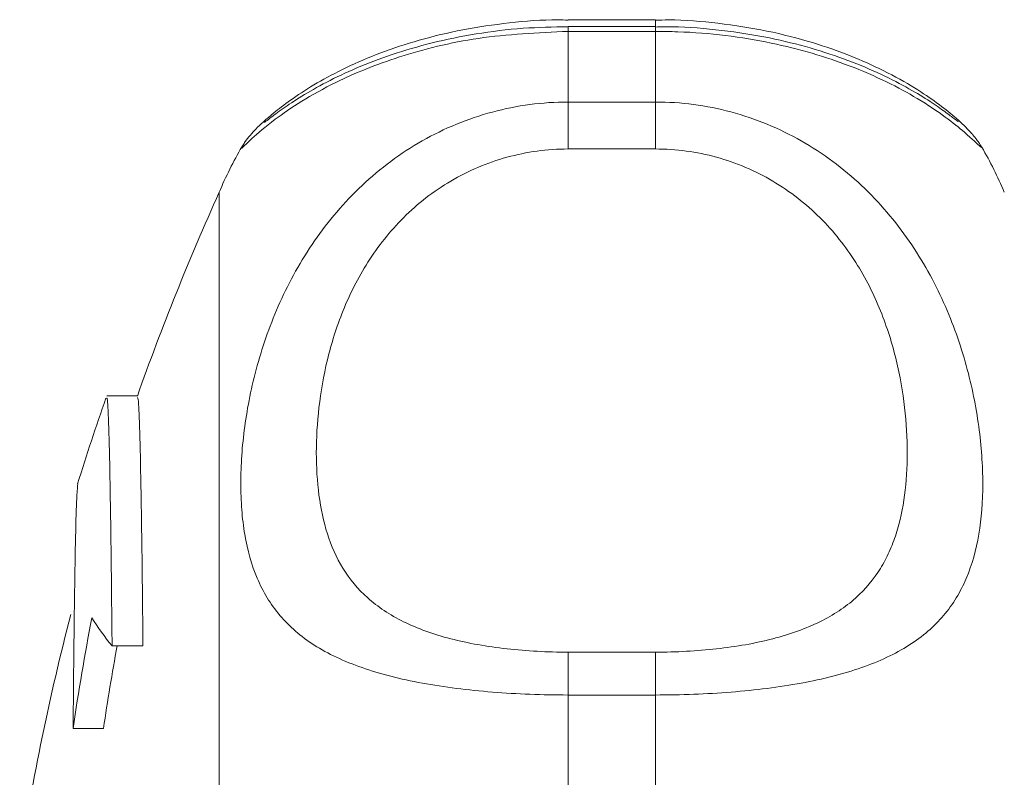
# Model space of a CAD drawing. Header units: millimetres. Extents: x 117 to 735, y -48 to 655.
# Tile 6 of 26: x 119 to 153, y 47 to 73. Entities that reach past the tile are written whole.
import ezdxf

# ---------------------------------------------------------------- set-up
doc = ezdxf.new("R2010")
doc.units = ezdxf.units.MM

msp = doc.modelspace()

# ---------------------------------------------------------------- linework, layer by layer
at = {"color": 7, "linetype": 'Continuous', "lineweight": 15}
for p, q in [((140.634, 72.934), (137.634, 72.934)), ((140.634, 72.701), (137.634, 72.701)), ((137.634, 72.537), (137.634, 70.105)), ((140.634, 72.537), (137.634, 72.537)), ((140.634, 70.105), (140.634, 72.537)), ((137.634, 70.105), (137.634, 68.489)), ((137.634, 70.105), (140.634, 70.105)), ((140.634, 70.105), (140.634, 68.489)), ((126.43, 68.556), (126.434, 68.563)), ((140.634, 68.489), (137.634, 68.489)), ((125.634, -7.002), (125.634, 66.998)), ((122.825, 59.991), (121.765, 59.991)), ((121.95, 51.393), (123.012, 51.393)), ((137.634, 51.175), (137.634, 49.7)), ((137.634, 51.175), (140.634, 51.175)), ((140.634, 51.175), (140.634, 49.7)), ((120.001, 50.355), (120.009, 50.355)), ((137.634, 49.7), (137.634, 43.93)), ((140.634, 49.7), (137.634, 49.7)), ((140.634, 43.93), (140.634, 49.7)), ((120.61, 48.547), (121.656, 48.547))]:
    msp.add_line(p, q, dxfattribs=at)
at = {"color": 8, "linetype": 'Continuous', "lineweight": 15}
for p, q in [((140.634, 72.934), (140.634, 72.701)), ((137.634, 72.701), (137.634, 72.537)), ((140.634, 72.701), (140.634, 72.537))]:
    msp.add_line(p, q, dxfattribs=at)
at = {"color": 7, "linetype": 'Continuous', "lineweight": 15}
for centre, radius, start, end in [((137.634, 61.998), 13, 149.6534, 157.3801), ((140.634, 61.998), 13, 22.6199, 30.2612), ((207.677, 29.998), 90, 155.72535, 160.53983), ((207.677, 29.998), 91, 160.80617, 162.75899), ((207.677, 29.998), 90, 165.54384, 171.05098), ((199.974, 37.087), 80.187, 169.01947, 171.78318), ((128.273, 56.669), 8.235, 211.5467, 219.8369), ((200.04, 37.091), 79.217, 169.59832, 171.68504)]:
    msp.add_arc(centre, radius, start, end, dxfattribs=at)
for points, knots in [([(137.635, 72.922), (137.519, 72.926), (136.841, 72.948), (135.604, 72.842), (133.986, 72.61), (132.496, 72.247), (131.145, 71.797), (129.965, 71.289), (128.953, 70.747), (128.151, 70.229), (127.525, 69.749), (127.175, 69.446), (126.923, 69.211), (126.738, 69.006), (126.56, 68.802), (126.452, 68.619), (126.423, 68.57)], [0, 0, 0, 0, 0.018036, 0.105541, 0.192389, 0.280679, 0.367212, 0.457701, 0.550777, 0.648707, 0.742201, 0.844362, 0.914205, 0.960403, 0.989403, 1, 1, 1, 1]), ([(151.859, 68.548), (151.824, 68.607), (151.75, 68.729), (151.657, 68.849), (151.582, 68.942), (151.518, 69.016), (151.334, 69.22), (150.979, 69.56), (150.363, 70.05), (149.569, 70.595), (148.563, 71.163), (147.367, 71.701), (146.028, 72.173), (144.502, 72.568), (142.82, 72.828), (141.507, 72.945), (140.784, 72.924), (140.634, 72.919)], [0, 0, 0, 0, 0.0114703, 0.0236506, 0.0361654, 0.055859, 0.0979208, 0.2260067, 0.3321076, 0.4284379, 0.5328545, 0.6221188, 0.7068637, 0.7988904, 0.8895564, 0.977021, 1, 1, 1, 1]), ([(137.634, 72.696), (137.117, 72.686), (136.04, 72.666), (134.453, 72.465), (132.932, 72.153), (131.546, 71.746), (130.323, 71.276), (129.285, 70.781), (128.422, 70.283), (127.795, 69.863), (127.412, 69.579), (127.205, 69.414), (127.196, 69.406), (127.192, 69.403)], [0, 0, 0, 0, 0.08847, 0.183972, 0.279486, 0.375617, 0.473809, 0.574688, 0.678791, 0.788184, 0.898138, 0.963123, 1, 1, 1, 1]), ([(151.052, 69.425), (151.052, 69.425), (151.052, 69.425), (150.903, 69.54), (150.639, 69.739), (150.101, 70.119), (149.378, 70.563), (148.442, 71.051), (147.301, 71.538), (146.004, 71.971), (144.543, 72.335), (142.937, 72.585), (141.596, 72.707), (140.828, 72.689), (140.634, 72.685)], [0, 0, 0, 0, 0.026284, 0.091816, 0.194631, 0.288826, 0.387109, 0.488562, 0.586351, 0.681065, 0.772388, 0.870598, 0.967334, 1, 1, 1, 1]), ([(137.634, 49.7), (136.749, 49.7), (135.883, 49.732), (134.613, 49.833), (134.194, 49.876), (133.388, 49.979), (132.998, 50.038), (132.245, 50.177), (131.879, 50.257), (131.184, 50.435), (130.856, 50.533), (129.926, 50.859), (129.373, 51.119), (128.437, 51.716), (128.047, 52.054), (127.558, 52.631), (127.411, 52.835), (127.153, 53.261), (127.041, 53.483), (126.746, 54.178), (126.606, 54.68), (126.467, 55.498), (126.433, 55.782), (126.387, 56.372), (126.376, 56.677), (126.376, 57.61), (126.421, 58.26), (126.604, 59.611), (126.743, 60.312), (127.042, 61.397), (127.157, 61.762), (127.416, 62.488), (127.561, 62.85), (127.884, 63.57), (128.063, 63.928), (128.459, 64.637), (128.678, 64.99), (129.385, 66.013), (129.926, 66.652), (130.858, 67.528), (131.191, 67.807), (131.882, 68.319), (132.243, 68.555), (132.994, 68.982), (133.387, 69.174), (134.198, 69.509), (134.611, 69.648), (135.452, 69.874), (135.879, 69.96), (136.749, 70.076), (137.192, 70.105), (137.634, 70.105)], [0, 0, 0, 0, 0.0625, 0.0625, 0.09375, 0.09375, 0.125, 0.125, 0.15625, 0.15625, 0.1875, 0.1875, 0.25, 0.25, 0.3125, 0.3125, 0.34375, 0.34375, 0.375, 0.375, 0.4375, 0.4375, 0.46875, 0.46875, 0.5, 0.5, 0.5625, 0.5625, 0.625, 0.625, 0.65625, 0.65625, 0.6875, 0.6875, 0.71875, 0.71875, 0.75, 0.75, 0.8125, 0.8125, 0.84375, 0.84375, 0.875, 0.875, 0.90625, 0.90625, 0.9375, 0.9375, 0.96875, 0.96875, 1, 1, 1, 1]), ([(140.634, 70.105), (141.52, 70.105), (142.385, 69.99), (143.656, 69.649), (144.075, 69.507), (144.881, 69.174), (145.27, 68.984), (146.024, 68.556), (146.39, 68.317), (147.084, 67.802), (147.412, 67.527), (148.343, 66.652), (148.895, 65.998), (149.831, 64.64), (150.222, 63.933), (150.711, 62.844), (150.857, 62.477), (151.115, 61.751), (151.228, 61.391), (151.523, 60.322), (151.662, 59.623), (151.801, 58.604), (151.836, 58.269), (151.882, 57.61), (151.893, 57.288), (151.892, 56.356), (151.848, 55.775), (151.664, 54.689), (151.525, 54.184), (151.226, 53.479), (151.112, 53.254), (150.853, 52.829), (150.708, 52.628), (150.384, 52.246), (150.205, 52.065), (149.81, 51.724), (149.591, 51.562), (148.884, 51.113), (148.343, 50.859), (147.411, 50.533), (147.078, 50.433), (146.386, 50.256), (146.026, 50.178), (145.274, 50.039), (144.881, 49.979), (144.07, 49.875), (143.657, 49.834), (142.817, 49.767), (142.39, 49.742), (141.52, 49.708), (141.077, 49.7), (140.634, 49.7)], [0, 0, 0, 0, 0.0625, 0.0625, 0.09375, 0.09375, 0.125, 0.125, 0.15625, 0.15625, 0.1875, 0.1875, 0.25, 0.25, 0.3125, 0.3125, 0.34375, 0.34375, 0.375, 0.375, 0.4375, 0.4375, 0.46875, 0.46875, 0.5, 0.5, 0.5625, 0.5625, 0.625, 0.625, 0.65625, 0.65625, 0.6875, 0.6875, 0.71875, 0.71875, 0.75, 0.75, 0.8125, 0.8125, 0.84375, 0.84375, 0.875, 0.875, 0.90625, 0.90625, 0.9375, 0.9375, 0.96875, 0.96875, 1, 1, 1, 1]), ([(137.634, 68.489), (137.276, 68.489), (136.917, 68.464), (136.214, 68.369), (135.869, 68.298), (135.192, 68.111), (134.859, 67.995), (134.208, 67.719), (133.896, 67.561), (133.301, 67.209), (133.017, 67.016), (132.474, 66.595), (132.217, 66.367), (131.504, 65.657), (131.097, 65.142), (130.402, 64.05), (130.122, 63.489), (129.781, 62.645), (129.68, 62.362), (129.501, 61.796), (129.422, 61.512), (129.22, 60.673), (129.127, 60.126), (129.004, 59.061), (128.974, 58.542), (128.974, 57.534), (129.004, 57.044), (129.127, 56.113), (129.221, 55.671), (129.488, 54.831), (129.661, 54.434), (130.121, 53.687), (130.4, 53.348), (130.915, 52.888), (131.102, 52.742), (131.514, 52.468), (131.738, 52.34), (132.215, 52.105), (132.469, 51.997), (133.01, 51.801), (133.299, 51.712), (133.898, 51.557), (134.209, 51.49), (134.854, 51.375), (135.19, 51.326), (136.217, 51.212), (136.917, 51.175), (137.634, 51.175)], [0, 0, 0, 0, 0.03125, 0.03125, 0.0625, 0.0625, 0.09375, 0.09375, 0.125, 0.125, 0.15625, 0.15625, 0.1875, 0.1875, 0.25, 0.25, 0.3125, 0.3125, 0.34375, 0.34375, 0.375, 0.375, 0.4375, 0.4375, 0.5, 0.5, 0.5625, 0.5625, 0.625, 0.625, 0.6875, 0.6875, 0.75, 0.75, 0.78125, 0.78125, 0.8125, 0.8125, 0.84375, 0.84375, 0.875, 0.875, 0.90625, 0.90625, 0.9375, 0.9375, 1, 1, 1, 1]), ([(140.634, 51.175), (140.993, 51.175), (141.352, 51.184), (142.054, 51.222), (142.399, 51.251), (143.077, 51.326), (143.41, 51.374), (144.061, 51.49), (144.372, 51.557), (144.968, 51.712), (145.252, 51.799), (145.795, 51.995), (146.052, 52.104), (146.765, 52.455), (147.171, 52.725), (147.867, 53.345), (148.147, 53.686), (148.488, 54.24), (148.589, 54.432), (148.768, 54.83), (148.846, 55.037), (149.049, 55.672), (149.142, 56.116), (149.265, 57.042), (149.294, 57.526), (149.295, 58.533), (149.265, 59.06), (149.142, 60.129), (149.048, 60.675), (148.781, 61.784), (148.607, 62.348), (148.148, 63.488), (147.868, 64.047), (147.354, 64.856), (147.166, 65.121), (146.755, 65.638), (146.531, 65.89), (146.054, 66.365), (145.8, 66.59), (145.258, 67.011), (144.969, 67.209), (144.37, 67.562), (144.06, 67.719), (143.415, 67.993), (143.078, 68.111), (142.052, 68.393), (141.352, 68.489), (140.634, 68.489)], [0, 0, 0, 0, 0.03125, 0.03125, 0.0625, 0.0625, 0.09375, 0.09375, 0.125, 0.125, 0.15625, 0.15625, 0.1875, 0.1875, 0.25, 0.25, 0.3125, 0.3125, 0.34375, 0.34375, 0.375, 0.375, 0.4375, 0.4375, 0.5, 0.5, 0.5625, 0.5625, 0.625, 0.625, 0.6875, 0.6875, 0.75, 0.75, 0.78125, 0.78125, 0.8125, 0.8125, 0.84375, 0.84375, 0.875, 0.875, 0.90625, 0.90625, 0.9375, 0.9375, 1, 1, 1, 1]), ([(121.95, 51.393), (121.939, 52.501), (121.916, 54.748), (121.878, 57.251), (121.836, 59.017), (121.796, 59.957), (121.77, 59.922), (121.759, 59.907)], [0, 0, 0, 0, 0.20748, 0.420977, 0.628462, 0.841965, 1, 1, 1, 1]), ([(122.825, 59.937), (122.838, 59.901), (122.865, 59.822), (122.907, 58.681), (122.948, 56.728), (122.984, 54.259), (123.003, 52.25), (123.012, 51.393)], [0, 0, 0, 0, 0.181387, 0.401724, 0.615853, 0.836192, 1, 1, 1, 1]), ([(120.773, 56.967), (120.762, 56.878), (120.736, 56.688), (120.699, 55.469), (120.663, 53.538), (120.633, 51.189), (120.617, 49.328), (120.61, 48.547)], [0, 0, 0, 0, 0.1954005, 0.4131293, 0.6247226, 0.842452, 1, 1, 1, 1])]:
    msp.add_open_spline(points, degree=3, knots=knots, dxfattribs=at)
at = {"color": 8, "linetype": 'Continuous', "lineweight": 15}
for points, knots in [([(137.634, 72.537), (136.587, 72.488), (134.517, 72.392), (131.757, 71.694), (129.769, 70.88), (128.415, 70.119), (127.393, 69.407), (126.686, 68.793), (126.352, 68.456), (126.411, 68.533), (126.43, 68.556)], [0, 0, 0, 0, 0.147021, 0.290572, 0.43208, 0.533147, 0.637235, 0.782197, 0.932909, 1, 1, 1, 1]), ([(151.853, 68.541), (151.856, 68.532), (151.862, 68.509), (151.412, 68.953), (150.647, 69.573), (149.479, 70.366), (147.552, 71.342), (144.655, 72.208), (142.252, 72.518), (140.891, 72.534), (140.634, 72.537)], [0, 0, 0, 0, 0.115953, 0.273343, 0.376408, 0.481912, 0.657537, 0.80806, 0.963713, 1, 1, 1, 1])]:
    msp.add_open_spline(points, degree=3, knots=knots, dxfattribs=at)

doc.saveas('drawing.dxf')
